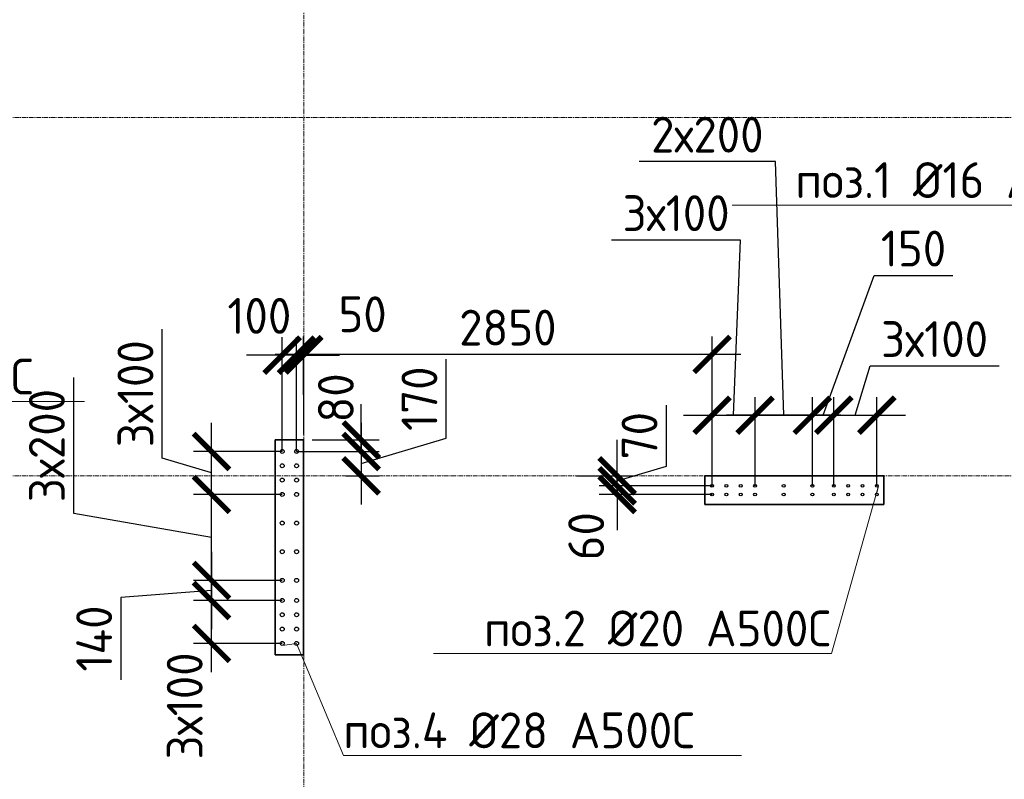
# Model space of a CAD drawing. Header units: millimetres. Extents: x 349531 to 1063351, y -131924 to 96186.
# Tile 218 of 230: x 1016627 to 1023499, y 39043 to 44345. Entities that reach past the tile are written whole.
import ezdxf
from ezdxf import colors
from ezdxf.entities.mleader import LeaderData, LeaderLine
from ezdxf.math import Vec2, Vec3

# ---------------------------------------------------------------- set-up
doc = ezdxf.new("R2010")
doc.units = ezdxf.units.MM
doc.linetypes.add('______5', pattern=[1100, 800, -100, 100, -100])
doc.linetypes.add('осевая', pattern=[50.8, 31.75, -6.35, 6.35, -6.35])
for name, color, linetype, lineweight in [('1 Стены', 3, 'Continuous', 30), ('Конструкции 0.5', 5, 'Continuous', 50), ('Оси', 40, '______5', 18), ('подоснова', 151, 'Continuous', 5), ('РАЗМЕРЫ', 1, 'Continuous', 9)]:
    doc.layers.add(name, color=color, linetype=linetype, lineweight=lineweight)
doc.layers.add('Колонна_ бетон', color=7, linetype='Continuous', lineweight=50, true_color=0xb4b496)
doc.styles.add('GOST-2.304_Type-B', font='GOST_Common.ttf')
doc.dimstyles.new('СПДС', dxfattribs={"dimscale": 100, "dimtxt": 2.5, "dimasz": 2.5, "dimexe": 1.25, "dimexo": 0, "dimtad": 1, "dimdec": 0, "dimtxsty": 'GOST-2.304_Type-B', "dimblk": 'ARCHTICK', "dimcen": 2.5, "dimdle": 2, "dimadec": 0, "dimazin": 2, "dimtfac": 0.75, "dimtdec": 0, "dimtmove": 1, "dimatfit": 3, "dimfxl": 1, "dimtolj": 1, "dimarcsym": 1})

# ---------------------------------------------------------------- blocks, each defined once
blk = doc.blocks.new('_None')
blk = doc.blocks.new('_ArchTick')
at = {"color": 0, "linetype": 'ByBlock', "const_width": 0.15}
blk.add_lwpolyline([(-0.5, -0.5), (0.5, 0.5)], dxfattribs=at)
blk = doc.blocks.new('*D176')
at = {"layer": 'DEFPOINTS', "color": 0, "transparency": 16777216}
for p in [(1021759.3, 41584.4), (1021459.3, 41091.4, -360), (1021759.3, 41091.4, -360)]:
    blk.add_point(p, dxfattribs=at)
at = {"layer": 'РАЗМЕРЫ', "color": 0, "lineweight": -2, "transparency": 16777216}
for p, q in [((1021658.7, 42807), (1020758.7, 42807)), ((1021609.3, 41584.4), (1021658.7, 42807)), ((1021459.3, 41091.4), (1021459.3, 41709.4)), ((1021759.3, 41091.4), (1021759.3, 41709.4)), ((1021259.3, 41584.4), (1021959.3, 41584.4))]:
    blk.add_line(p, q, dxfattribs=at)
at = {"layer": 'РАЗМЕРЫ', "color": 0, "lineweight": -2, "transparency": 16777216, "xscale": 250, "yscale": 250, "zscale": 250, "rotation": 180}
blk.add_blockref('_ArchTick', (1021459.3, 41584.4), dxfattribs=at)
at = {"layer": 'РАЗМЕРЫ', "color": 0, "lineweight": -2, "transparency": 16777216, "xscale": 250, "yscale": 250, "zscale": 250}
blk.add_blockref('_ArchTick', (1021759.3, 41584.4), dxfattribs=at)
at = {"layer": 'РАЗМЕРЫ', "color": 0, "transparency": 16777216, "insert": (1021208.7, 42994.5), "char_height": 250, "attachment_point": 5, "style": 'GOST-2.304_Type-B'}
blk.add_mtext('\\A1;3х100', dxfattribs=at)
blk = doc.blocks.new('*D177')
at = {"layer": 'DEFPOINTS', "color": 0, "transparency": 16777216}
for p in [(1022609.3, 41584.4), (1022309.3, 41091.4, -360), (1022609.3, 41091.4, -360)]:
    blk.add_point(p, dxfattribs=at)
at = {"layer": 'РАЗМЕРЫ', "color": 0, "lineweight": -2, "transparency": 16777216}
for p, q in [((1022459.3, 41584.4), (1022562.5, 41928.1)), ((1022562.5, 41928.1), (1023462.5, 41928.1)), ((1022309.3, 41091.4), (1022309.3, 41709.4)), ((1022609.3, 41091.4), (1022609.3, 41709.4)), ((1022109.3, 41584.4), (1022809.3, 41584.4))]:
    blk.add_line(p, q, dxfattribs=at)
at = {"layer": 'РАЗМЕРЫ', "color": 0, "lineweight": -2, "transparency": 16777216, "xscale": 250, "yscale": 250, "zscale": 250, "rotation": 180}
blk.add_blockref('_ArchTick', (1022309.3, 41584.4), dxfattribs=at)
at = {"layer": 'РАЗМЕРЫ', "color": 0, "lineweight": -2, "transparency": 16777216, "xscale": 250, "yscale": 250, "zscale": 250}
blk.add_blockref('_ArchTick', (1022609.3, 41584.4), dxfattribs=at)
at = {"layer": 'РАЗМЕРЫ', "color": 0, "transparency": 16777216, "insert": (1023012.5, 42115.6), "char_height": 250, "attachment_point": 5, "style": 'GOST-2.304_Type-B'}
blk.add_mtext('\\A1;3х100', dxfattribs=at)
blk = doc.blocks.new('*D178')
at = {"layer": 'DEFPOINTS', "color": 0, "transparency": 16777216}
for p in [(1021759.3, 41584.4), (1021759.3, 41091.4, -360), (1022159.3, 41091.4, -360)]:
    blk.add_point(p, dxfattribs=at)
at = {"layer": 'РАЗМЕРЫ', "color": 0, "lineweight": -2, "transparency": 16777216}
for p, q in [((1021901.3, 43355.1), (1020951.3, 43355.1)), ((1021959.3, 41584.4), (1021901.3, 43355.1)), ((1021759.3, 41091.4), (1021759.3, 41709.4)), ((1022159.3, 41091.4), (1022159.3, 41709.4)), ((1022359.3, 41584.4), (1021559.3, 41584.4))]:
    blk.add_line(p, q, dxfattribs=at)
at = {"layer": 'РАЗМЕРЫ', "color": 0, "lineweight": -2, "transparency": 16777216, "xscale": 250, "yscale": 250, "zscale": 250, "rotation": 180}
blk.add_blockref('_ArchTick', (1021759.3, 41584.4), dxfattribs=at)
at = {"layer": 'РАЗМЕРЫ', "color": 0, "lineweight": -2, "transparency": 16777216, "xscale": 250, "yscale": 250, "zscale": 250}
blk.add_blockref('_ArchTick', (1022159.3, 41584.4), dxfattribs=at)
at = {"layer": 'РАЗМЕРЫ', "color": 0, "transparency": 16777216, "insert": (1021426.3, 43542.6), "char_height": 250, "attachment_point": 5, "style": 'GOST-2.304_Type-B'}
blk.add_mtext('\\A1;2х200', dxfattribs=at)
blk = doc.blocks.new('*D174')
at = {"layer": 'DEFPOINTS', "color": 0, "transparency": 16777216}
for p in [(1022309.3, 41584.4), (1022159.3, 41091.4, -360), (1022309.3, 41091.4)]:
    blk.add_point(p, dxfattribs=at)
at = {"layer": 'РАЗМЕРЫ', "color": 0, "lineweight": -2, "transparency": 16777216}
for p, q in [((1022234.3, 41584.4), (1022590.4, 42559.9)), ((1022590.4, 42559.9), (1023140.4, 42559.9)), ((1022159.3, 41091.4), (1022159.3, 41709.4)), ((1022309.3, 41091.4), (1022309.3, 41709.4)), ((1021959.3, 41584.4), (1022509.3, 41584.4))]:
    blk.add_line(p, q, dxfattribs=at)
at = {"layer": 'РАЗМЕРЫ', "color": 0, "lineweight": -2, "transparency": 16777216, "xscale": 250, "yscale": 250, "zscale": 250, "rotation": 180}
blk.add_blockref('_ArchTick', (1022159.3, 41584.4), dxfattribs=at)
at = {"layer": 'РАЗМЕРЫ', "color": 0, "lineweight": -2, "transparency": 16777216, "xscale": 250, "yscale": 250, "zscale": 250}
blk.add_blockref('_ArchTick', (1022309.3, 41584.4), dxfattribs=at)
at = {"layer": 'РАЗМЕРЫ', "color": 0, "transparency": 16777216, "insert": (1022865.4, 42747.4), "char_height": 250, "attachment_point": 5, "style": 'GOST-2.304_Type-B'}
blk.add_mtext('\\A1;150', dxfattribs=at)
blk = doc.blocks.new('*D175')
at = {"layer": 'DEFPOINTS', "color": 0, "transparency": 16777216}
for p in [(1020797.1, 41091.4), (1021459.3, 41091.4), (1021459.3, 41031)]:
    blk.add_point(p, dxfattribs=at)
at = {"layer": 'РАЗМЕРЫ', "color": 0, "lineweight": -2, "transparency": 16777216}
for p, q in [((1020797.1, 41091.4), (1020797.1, 41341.4)), ((1021459.3, 41091.4), (1020672.1, 41091.4)), ((1021459.3, 41031), (1020672.1, 41031)), ((1020797.1, 41031), (1020797.1, 41091.4)), ((1020797.1, 41031), (1020797.1, 40781))]:
    blk.add_line(p, q, dxfattribs=at)
at = {"layer": 'РАЗМЕРЫ', "color": 0, "lineweight": -2, "transparency": 16777216, "xscale": 250, "yscale": 250, "zscale": 250}
for p, rotation in [((1020797.1, 41091.4), 270), ((1020797.1, 41031), 90)]:
    blk.add_blockref('_ArchTick', p, dxfattribs=dict(at, rotation=rotation))
at = {"layer": 'РАЗМЕРЫ', "color": 0, "transparency": 16777216, "insert": (1020580.9, 40739.8), "char_height": 250, "attachment_point": 5, "rotation": 90, "style": 'GOST-2.304_Type-B'}
blk.add_mtext('\\A1;60', dxfattribs=at)
blk = doc.blocks.new('*D179')
at = {"layer": 'DEFPOINTS', "color": 0, "transparency": 16777216}
for p in [(1020513.3, 41161.4), (1020797.1, 41161.4), (1021459.3, 41091.4, 360)]:
    blk.add_point(p, dxfattribs=at)
at = {"layer": 'РАЗМЕРЫ', "color": 0, "lineweight": -2, "transparency": 16777216}
for p, q in [((1021140.8, 41229.5), (1021140.8, 41653.4)), ((1020797.1, 41161.4), (1020797.1, 41411.4)), ((1020797.1, 41126.4), (1021140.8, 41229.5)), ((1020513.3, 41161.4), (1020922.1, 41161.4)), ((1020797.1, 41091.4), (1020797.1, 41161.4)), ((1020797.1, 41091.4), (1020797.1, 41161.4)), ((1021459.3, 41091.4), (1020672.1, 41091.4)), ((1020797.1, 41091.4), (1020797.1, 40841.4))]:
    blk.add_line(p, q, dxfattribs=at)
at = {"layer": 'РАЗМЕРЫ', "color": 0, "lineweight": -2, "transparency": 16777216, "xscale": 250, "yscale": 250, "zscale": 250}
for p, rotation in [((1020797.1, 41161.4), 270), ((1020797.1, 41091.4), 90)]:
    blk.add_blockref('_ArchTick', p, dxfattribs=dict(at, rotation=rotation))
at = {"layer": 'РАЗМЕРЫ', "color": 0, "transparency": 16777216, "insert": (1020953.3, 41441.4), "char_height": 250, "attachment_point": 5, "rotation": 90, "style": 'GOST-2.304_Type-B'}
blk.add_mtext('\\A1;70', dxfattribs=at)
blk = doc.blocks.new('*D180')
at = {"layer": 'DEFPOINTS', "color": 0, "transparency": 16777216}
for p in [(1018609.2, 42008.2), (1018609.2, 41726.2), (1021459.3, 41091.4)]:
    blk.add_point(p, dxfattribs=at)
at = {"layer": 'РАЗМЕРЫ', "color": 0, "lineweight": -2, "transparency": 16777216}
for p, q in [((1018609.2, 41726.2), (1018609.2, 42133.2)), ((1021459.3, 41091.4), (1021459.3, 42133.2)), ((1021659.3, 42008.2), (1018409.2, 42008.2))]:
    blk.add_line(p, q, dxfattribs=at)
at = {"layer": 'РАЗМЕРЫ', "color": 0, "lineweight": -2, "transparency": 16777216, "xscale": 250, "yscale": 250, "zscale": 250, "rotation": 180}
blk.add_blockref('_ArchTick', (1018609.2, 42008.2), dxfattribs=at)
at = {"layer": 'РАЗМЕРЫ', "color": 0, "lineweight": -2, "transparency": 16777216, "xscale": 250, "yscale": 250, "zscale": 250}
blk.add_blockref('_ArchTick', (1021459.3, 42008.2), dxfattribs=at)
at = {"layer": 'РАЗМЕРЫ', "color": 0, "transparency": 16777216, "insert": (1020034.3, 42195.7), "char_height": 250, "attachment_point": 5, "style": 'GOST-2.304_Type-B'}
blk.add_mtext('\\A1;2850', dxfattribs=at)
blk = doc.blocks.new('*D416')
at = {"layer": 'DEFPOINTS', "color": 0, "transparency": 16777216}
for p in [(1017966.5, 40291.3), (1018459.5, 40291.3, -360), (1018459.5, 39991.3, -360)]:
    blk.add_point(p, dxfattribs=at)
at = {"layer": 'РАЗМЕРЫ', "color": 0, "lineweight": -2, "transparency": 16777216}
for p, q in [((1017966.5, 39791.3), (1017966.5, 40491.3)), ((1018459.5, 40291.3), (1017841.5, 40291.3)), ((1018459.5, 39991.3), (1017841.5, 39991.3))]:
    blk.add_line(p, q, dxfattribs=at)
at = {"layer": 'РАЗМЕРЫ', "color": 0, "lineweight": -2, "transparency": 16777216, "xscale": 250, "yscale": 250, "zscale": 250}
for p, rotation in [((1017966.5, 40291.3), 90), ((1017966.5, 39991.3), 270)]:
    blk.add_blockref('_ArchTick', p, dxfattribs=dict(at, rotation=rotation))
at = {"layer": 'РАЗМЕРЫ', "color": 0, "transparency": 16777216, "insert": (1017779, 39555.3), "char_height": 250, "attachment_point": 5, "rotation": 90, "style": 'GOST-2.304_Type-B'}
blk.add_mtext('\\A1;3х100', dxfattribs=at)
blk = doc.blocks.new('*D417')
at = {"layer": 'DEFPOINTS', "color": 0, "transparency": 16777216}
for p in [(1017966.5, 41331.3), (1018459.5, 41331.3, -360), (1018459.5, 41031.3, -360)]:
    blk.add_point(p, dxfattribs=at)
at = {"layer": 'РАЗМЕРЫ', "color": 0, "lineweight": -2, "transparency": 16777216}
for p, q in [((1017622.7, 41284.5), (1017622.7, 42184.5)), ((1017966.5, 40831.3), (1017966.5, 41531.3)), ((1018459.5, 41331.3), (1017841.5, 41331.3)), ((1017966.5, 41181.3), (1017622.7, 41284.5)), ((1018459.5, 41031.3), (1017841.5, 41031.3))]:
    blk.add_line(p, q, dxfattribs=at)
at = {"layer": 'РАЗМЕРЫ', "color": 0, "lineweight": -2, "transparency": 16777216, "xscale": 250, "yscale": 250, "zscale": 250}
for p, rotation in [((1017966.5, 41331.3), 90), ((1017966.5, 41031.3), 270)]:
    blk.add_blockref('_ArchTick', p, dxfattribs=dict(at, rotation=rotation))
at = {"layer": 'РАЗМЕРЫ', "color": 0, "transparency": 16777216, "insert": (1017435.2, 41734.5), "char_height": 250, "attachment_point": 5, "rotation": 90, "style": 'GOST-2.304_Type-B'}
blk.add_mtext('\\A1;3х100', dxfattribs=at)
blk = doc.blocks.new('*D414')
at = {"layer": 'DEFPOINTS', "color": 0, "transparency": 16777216}
for p in [(1018559.8, 42003.6), (1018609.3, 41449.6), (1018559.8, 41361.3)]:
    blk.add_point(p, dxfattribs=at)
at = {"layer": 'РАЗМЕРЫ', "color": 0, "lineweight": -2, "transparency": 16777216}
for p, q in [((1018559.8, 41361.3), (1018559.8, 42128.6)), ((1018609.3, 41449.6), (1018609.3, 42128.6)), ((1018559.8, 42003.6), (1018309.8, 42003.6)), ((1018609.3, 42003.6), (1018559.8, 42003.6)), ((1018609.3, 42003.6), (1018859.3, 42003.6))]:
    blk.add_line(p, q, dxfattribs=at)
at = {"layer": 'РАЗМЕРЫ', "color": 0, "lineweight": -2, "transparency": 16777216, "xscale": 250, "yscale": 250, "zscale": 250}
blk.add_blockref('_ArchTick', (1018559.8, 42003.6), dxfattribs=at)
at = {"layer": 'РАЗМЕРЫ', "color": 0, "lineweight": -2, "transparency": 16777216, "xscale": 250, "yscale": 250, "zscale": 250, "rotation": 180}
blk.add_blockref('_ArchTick', (1018609.3, 42003.6), dxfattribs=at)
at = {"layer": 'РАЗМЕРЫ', "color": 0, "transparency": 16777216, "insert": (1019020.3, 42288.8), "char_height": 250, "attachment_point": 5, "style": 'GOST-2.304_Type-B'}
blk.add_mtext('\\A1;50', dxfattribs=at)
blk = doc.blocks.new('*D418')
at = {"layer": 'DEFPOINTS', "color": 0, "transparency": 16777216}
for p in [(1018668.1, 41411.4), (1019011, 41411.4), (1018559.8, 41331.3)]:
    blk.add_point(p, dxfattribs=at)
at = {"layer": 'РАЗМЕРЫ', "color": 0, "lineweight": -2, "transparency": 16777216}
for p, q in [((1019011, 41411.4), (1019011, 41661.4)), ((1018668.1, 41411.4), (1019136, 41411.4)), ((1019011, 41331.3), (1019011, 41411.4)), ((1018559.8, 41331.3), (1019136, 41331.3)), ((1019011, 41331.3), (1019011, 41081.3))]:
    blk.add_line(p, q, dxfattribs=at)
at = {"layer": 'РАЗМЕРЫ', "color": 0, "lineweight": -2, "transparency": 16777216, "xscale": 250, "yscale": 250, "zscale": 250}
for p, rotation in [((1019011, 41411.4), 270), ((1019011, 41331.3), 90)]:
    blk.add_blockref('_ArchTick', p, dxfattribs=dict(at, rotation=rotation))
at = {"layer": 'РАЗМЕРЫ', "color": 0, "transparency": 16777216, "insert": (1018833.9, 41704.9), "char_height": 250, "attachment_point": 5, "rotation": 90, "style": 'GOST-2.304_Type-B'}
blk.add_mtext('\\A1;80', dxfattribs=at)
blk = doc.blocks.new('*D415')
at = {"layer": 'DEFPOINTS', "color": 0, "transparency": 16777216}
for p in [(1018459.5, 42003.6), (1018459.5, 41331.3), (1018559.8, 41331.3, -360)]:
    blk.add_point(p, dxfattribs=at)
at = {"layer": 'РАЗМЕРЫ', "color": 0, "lineweight": -2, "transparency": 16777216}
for p, q in [((1018459.5, 41331.3), (1018459.5, 42128.6)), ((1018559.8, 41331.3), (1018559.8, 42128.6)), ((1018459.5, 42003.6), (1018209.5, 42003.6)), ((1018559.8, 42003.6), (1018459.5, 42003.6)), ((1018559.8, 42003.6), (1018809.8, 42003.6))]:
    blk.add_line(p, q, dxfattribs=at)
at = {"layer": 'РАЗМЕРЫ', "color": 0, "lineweight": -2, "transparency": 16777216, "xscale": 250, "yscale": 250, "zscale": 250}
blk.add_blockref('_ArchTick', (1018459.5, 42003.6), dxfattribs=at)
at = {"layer": 'РАЗМЕРЫ', "color": 0, "lineweight": -2, "transparency": 16777216, "xscale": 250, "yscale": 250, "zscale": 250, "rotation": 180}
blk.add_blockref('_ArchTick', (1018559.8, 42003.6), dxfattribs=at)
at = {"layer": 'РАЗМЕРЫ', "color": 0, "transparency": 16777216, "insert": (1018300, 42277.6), "char_height": 250, "attachment_point": 5, "style": 'GOST-2.304_Type-B'}
blk.add_mtext('\\A1;100', dxfattribs=at)
blk = doc.blocks.new('*D412')
at = {"layer": 'DEFPOINTS', "color": 0, "transparency": 16777216}
for p in [(1017966.5, 41031.3), (1018409.5, 41031.3), (1018459.5, 40431.3, -360)]:
    blk.add_point(p, dxfattribs=at)
at = {"layer": 'РАЗМЕРЫ', "color": 0, "lineweight": -2, "transparency": 16777216}
for p, q in [((1017004.5, 40897.6), (1017004.5, 41847.6)), ((1017966.5, 40231.3), (1017966.5, 41231.3)), ((1018409.5, 41031.3), (1017841.5, 41031.3)), ((1017966.5, 40731.3), (1017004.5, 40897.6)), ((1018459.5, 40431.3), (1017841.5, 40431.3))]:
    blk.add_line(p, q, dxfattribs=at)
at = {"layer": 'РАЗМЕРЫ', "color": 0, "lineweight": -2, "transparency": 16777216, "xscale": 250, "yscale": 250, "zscale": 250}
for p, rotation in [((1017966.5, 41031.3), 90), ((1017966.5, 40431.3), 270)]:
    blk.add_blockref('_ArchTick', p, dxfattribs=dict(at, rotation=rotation))
at = {"layer": 'РАЗМЕРЫ', "color": 0, "transparency": 16777216, "insert": (1016817, 41372.6), "char_height": 250, "attachment_point": 5, "rotation": 90, "style": 'GOST-2.304_Type-B'}
blk.add_mtext('\\A1;3х200', dxfattribs=at)
blk = doc.blocks.new('*D413')
at = {"layer": 'DEFPOINTS', "color": 0, "transparency": 16777216}
for p in [(1018298.6, 40431.3), (1017966.5, 40291.3), (1018298.6, 40291.3)]:
    blk.add_point(p, dxfattribs=at)
at = {"layer": 'РАЗМЕРЫ', "color": 0, "lineweight": -2, "transparency": 16777216}
for p, q in [((1017966.5, 40631.3), (1017966.5, 40091.3)), ((1018298.6, 40431.3), (1017841.5, 40431.3)), ((1017966.5, 40361.3), (1017334.4, 40312.7)), ((1017334.4, 40312.7), (1017334.4, 39737.7)), ((1018298.6, 40291.3), (1017841.5, 40291.3))]:
    blk.add_line(p, q, dxfattribs=at)
at = {"layer": 'РАЗМЕРЫ', "color": 0, "lineweight": -2, "transparency": 16777216, "xscale": 250, "yscale": 250, "zscale": 250}
for p, rotation in [((1017966.5, 40431.3), 90), ((1017966.5, 40291.3), 270)]:
    blk.add_blockref('_ArchTick', p, dxfattribs=dict(at, rotation=rotation))
at = {"layer": 'РАЗМЕРЫ', "color": 0, "transparency": 16777216, "insert": (1017146.9, 40025.2), "char_height": 250, "attachment_point": 5, "rotation": 90, "style": 'GOST-2.304_Type-B'}
blk.add_mtext('\\A1;140', dxfattribs=at)
blk = doc.blocks.new('*D419')
at = {"layer": 'DEFPOINTS', "color": 0, "transparency": 16777216}
for p in [(1018559.8, 41331.3, -360), (1018904.2, 41161.4), (1019011, 41161.4)]:
    blk.add_point(p, dxfattribs=at)
at = {"layer": 'РАЗМЕРЫ', "color": 0, "lineweight": -2, "transparency": 16777216}
for p, q in [((1019604.7, 41424.5), (1019604.7, 41974.5)), ((1019011, 41531.3), (1019011, 40961.4)), ((1019011, 41246.4), (1019604.7, 41424.5)), ((1018559.8, 41331.3), (1019136, 41331.3)), ((1018904.2, 41161.4), (1019136, 41161.4))]:
    blk.add_line(p, q, dxfattribs=at)
at = {"layer": 'РАЗМЕРЫ', "color": 0, "lineweight": -2, "transparency": 16777216, "xscale": 250, "yscale": 250, "zscale": 250}
for p, rotation in [((1019011, 41331.3), 90), ((1019011, 41161.4), 270)]:
    blk.add_blockref('_ArchTick', p, dxfattribs=dict(at, rotation=rotation))
at = {"layer": 'РАЗМЕРЫ', "color": 0, "transparency": 16777216, "insert": (1019417.2, 41699.5), "char_height": 250, "attachment_point": 5, "rotation": 90, "style": 'GOST-2.304_Type-B'}
blk.add_mtext('\\A1;170', dxfattribs=at)
blk = doc.blocks.new('оси2')
at = {"layer": 'Оси', "color": 16, "linetype": 'осевая', "lineweight": 0, "transparency": 33554687}
for p, q in [((1024245.5, 5465.4), (1024245.5, -20739.3)), ((979200, -7292.9), (1032582.1, -7292.9)), ((979200, -9792.9), (1032582.1, -9792.9))]:
    blk.add_line(p, q, dxfattribs=at)
blk = doc.blocks.new('стены техподполья')
at = {"layer": 'Колонна_ бетон', "color": 180, "linetype": 'Continuous', "lineweight": 35, "transparency": 33554687}
for p, q in [((497535.8, -11893.6), (497335.8, -11893.6)), ((497335.8, -11893.6), (497335.8, -11893.6)), ((497335.8, -13393.6), (497335.8, -11893.6)), ((497535.8, -11893.6), (497535.8, -11893.6)), ((497535.8, -11893.6), (497535.8, -13393.6)), ((500335.8, -12343.6), (500335.8, -12143.6)), ((500335.8, -12143.6), (500335.8, -12143.6)), ((500335.8, -12143.6), (501585.8, -12143.6)), ((501585.8, -12143.6), (501585.8, -12343.6)), ((501585.8, -12143.6), (501585.8, -12143.6)), ((500335.8, -12343.6), (500335.8, -12343.6)), ((501585.8, -12343.6), (500335.8, -12343.6)), ((501585.8, -12343.6), (501585.8, -12343.6)), ((497335.8, -13393.6), (497535.8, -13393.6)), ((497335.8, -13393.6), (497335.8, -13393.6)), ((497535.8, -13393.6), (497535.8, -13393.6))]:
    blk.add_line(p, q, dxfattribs=at)

msp = doc.modelspace()

# ---------------------------------------------------------------- linework, layer by layer
at = {"layer": '1 Стены', "color": 252, "lineweight": 0, "true_color": 0x939598}
for p, q in [((1018609.3, 41411.4, -360), (1018409.3, 41411.4, -360)), ((1018409.3, 41411.4, -360), (1018409.3, 39911.4, -360)), ((1018609.3, 41411.4, -360), (1018409.3, 41411.4, -360)), ((1018609.3, 41411.4, -720), (1018409.5, 41411.4, -720)), ((1018409.5, 41411.4, -720), (1018409.5, 39911.4, -720)), ((1018609.3, 41411.4, -720), (1018409.5, 41411.4, -720)), ((1018609.3, 39911.4, -360), (1018609.3, 41411.4, -360)), ((1018609.3, 39911.4, -720), (1018609.3, 41411.4, -720)), ((1018409.5, 41161.4, -1080), (1018409.5, 39911.4, -1080)), ((1018609.5, 39911.4, -1080), (1018609.5, 41161.4, -1080)), ((1021409.3, 40961.4), (1021409.3, 41161.4)), ((1021409.3, 41161.4), (1022659.3, 41161.4)), ((1021409.3, 41161.4), (1022659.3, 41161.4)), ((1022659.3, 41161.4), (1022659.3, 40961.4)), ((1022659.3, 40961.4), (1021409.3, 40961.4)), ((1022659.3, 40961.4), (1021409.3, 40961.4)), ((1018409.3, 39911.4, -360), (1018609.3, 39911.4, -360)), ((1018409.3, 39911.4, -360), (1018609.3, 39911.4, -360)), ((1018409.5, 39911.4, -1080), (1018609.5, 39911.4, -1080)), ((1018609.5, 39911.4, -720), (1018409.5, 39911.4, -720)), ((1018609.5, 39911.4, -720), (1018409.5, 39911.4, -720)), ((1018409.5, 39911.4, -1080), (1018609.5, 39911.4, -1080)), ((1018609.5, 39911.4, -720), (1018409.5, 39911.4, -720)), ((1018609.5, 39911.4, -720), (1018409.5, 39911.4, -720)), ((1018609.5, 39911.4, -720), (1018409.5, 39911.4, -720)), ((1018609.5, 39911.4, -720), (1018409.5, 39911.4, -720)), ((1018609.5, 39911.3, -720), (1018409.5, 39911.3, -720))]:
    msp.add_line(p, q, dxfattribs=at)
at = {"layer": 'РАЗМЕРЫ', "color": 5, "linetype": 'Continuous', "lineweight": 30}
for centre in [(1018459.5, 41331.3, -360), (1018559.8, 41331.3, -360), (1018459.5, 41231.3, -360), (1018559.8, 41231.3, -360), (1018459.5, 41131.3, -360), (1018559.8, 41131.3, -360), (1018459.5, 41031.3, -360), (1018559.8, 41031.3, -360), (1018459.5, 40831.3, -360), (1018559.8, 40831.3, -360), (1018459.5, 40631.3, -360), (1018559.8, 40631.3, -360), (1018459.5, 40431.3, -360), (1018559.8, 40431.3, -360), (1018459.5, 40291.3, -360), (1018559.8, 40291.3, -360), (1018459.5, 40191.3, -360), (1018559.8, 40191.3, -360), (1018459.5, 40091.3, -360), (1018559.8, 40091.3, -360), (1018459.5, 39991.3, -360), (1018559.8, 39991.3, -360)]:
    msp.add_circle(centre, 14, dxfattribs=at)
at = {"layer": 'РАЗМЕРЫ', "color": 6, "linetype": 'Continuous', "lineweight": 30}
for centre in [(1021459.3, 41091.4), (1021559.3, 41091.4), (1021659.3, 41091.4), (1021759.3, 41091.4), (1021959.3, 41091.4), (1022159.3, 41091.4), (1022309.3, 41091.4), (1022409.3, 41091.4), (1022509.3, 41091.4), (1022609.3, 41091.4), (1021459.3, 41031), (1021559.3, 41031), (1021659.3, 41031), (1021759.3, 41031), (1021959.3, 41031), (1022159.3, 41031), (1022309.3, 41031), (1022409.3, 41031), (1022509.3, 41031), (1022609.3, 41031)]:
    msp.add_circle(centre, 10, dxfattribs=at)

# ---------------------------------------------------------------- block references
at = {"layer": 'Конструкции 0.5'}
msp.add_blockref('стены техподполья', (521073.4, 53304.9, 360), dxfattribs=at)
at = {"layer": 'РАЗМЕРЫ'}
msp.add_blockref('оси2', (-5636.2, 50954.2, -360), dxfattribs=at)

# ---------------------------------------------------------------- dimensions: what is measured, and where the dimension line sits
for p1, text, picture, middle in [((1022159.3, 41091.4), '2х200', '*D178', (1021838.8, 43355.1, 360)), ((1021459.3, 41091.4), '3х100', '*D176', (1021596.2, 42807, 360))]:
    dim = msp.add_linear_dim(base=(1021759.3, 41584.4, 360), p1=p1, p2=(1021759.3, 41091.4), text=text, dimstyle='СПДС', dxfattribs=at)
    dim.commit()
    dim.dimension.update_dxf_attribs({"geometry": picture, "text_midpoint": middle, "dimtype": 160})
for base, p1, p2, picture, middle in [((1022309.3, 41584.4, 360), (1022159.3, 41091.4), (1022309.3, 41091.4, 360), '*D174', (1022652.9, 42559.9, 360)), ((1018459.5, 42003.6), (1018559.8, 41331.3, -360), (1018459.5, 41331.3), '*D415', (1018300, 42090.1)), ((1018559.8383, 42003.5565), (1018609.3442, 41449.6339), (1018559.8383, 41361.3491), '*D414', (1019020.2565, 42101.2652))]:
    dim = msp.add_linear_dim(base=base, p1=p1, p2=p2, dimstyle='СПДС', dxfattribs=at)
    dim.commit()
    dim.dimension.update_dxf_attribs({"geometry": picture, "text_midpoint": middle, "dimtype": 160})
dim = msp.add_linear_dim(base=(1018609.2, 42008.2), p1=(1021459.3, 41091.4), p2=(1018609.2, 41726.2), dimstyle='СПДС', dxfattribs=at)
dim.commit()
dim.dimension.update_dxf_attribs({"geometry": '*D180', "text_midpoint": (1020034.3, 42195.7)})
dim = msp.add_linear_dim(base=(1022609.3, 41584.4, 360), p1=(1022309.3, 41091.4), p2=(1022609.3, 41091.4), text='3х100', dimstyle='СПДС', dxfattribs=at)
dim.commit()
dim.dimension.update_dxf_attribs({"geometry": '*D177', "text_midpoint": (1022625, 42115.6, 360)})
dim = msp.add_linear_dim(base=(1017966.5, 41331.3), p1=(1018459.5, 41031.3, -360), p2=(1018459.5, 41331.3, -360), angle=90, text='3х100', dimstyle='СПДС', dxfattribs=at)
dim.commit()
dim.dimension.update_dxf_attribs({"geometry": '*D417', "text_midpoint": (1017435.2, 41347)})
for base, p1, p2, picture, middle in [((1019011, 41161.4), (1018559.8, 41331.3, -360), (1018904.2, 41161.4), '*D419', (1019417.2, 41487)), ((1020797.1, 41161.4), (1021459.3, 41091.4, 360), (1020513.3, 41161.4), '*D179', (1020953.3, 41292))]:
    dim = msp.add_linear_dim(base=base, p1=p1, p2=p2, angle=90, dimstyle='СПДС', dxfattribs=at)
    dim.commit()
    dim.dimension.update_dxf_attribs({"geometry": picture, "text_midpoint": middle})
for base, p1, p2, picture, middle in [((1019011, 41411.4, -360), (1018559.8, 41331.3, -360), (1018668.1, 41411.4, -360), '*D418', (1019021.4, 41704.9, -360)), ((1020797.1, 41091.4, 360), (1021459.3, 41031, 360), (1021459.3, 41091.4, 360), '*D175', (1020768.4, 40739.8, 360)), ((1017966.5, 40291.3), (1018298.6, 40431.3), (1018298.6, 40291.3), '*D413', (1017334.4, 40250.2))]:
    dim = msp.add_linear_dim(base=base, p1=p1, p2=p2, angle=90, dimstyle='СПДС', dxfattribs=at)
    dim.commit()
    dim.dimension.update_dxf_attribs({"geometry": picture, "text_midpoint": middle, "dimtype": 160})
for base, p1, p2, text, picture, middle in [((1017966.5, 41031.3), (1018459.5, 40431.3, -360), (1018409.5, 41031.3), '3х200', '*D412', (1017004.5, 40960.1)), ((1017966.5, 40291.3), (1018459.5, 39991.3, -360), (1018459.5, 40291.3, -360), '3х100', '*D416', (1017966.5, 39555.3))]:
    dim = msp.add_linear_dim(base=base, p1=p1, p2=p2, angle=90, text=text, dimstyle='СПДС', dxfattribs=at)
    dim.commit()
    dim.dimension.update_dxf_attribs({"geometry": picture, "text_midpoint": middle, "dimtype": 160})

# ---------------------------------------------------------------- leaders
at = {"layer": 'подоснова', "color": 4, "ltscale": 0.3}
ml = msp.add_multileader_mtext('Standard', dxfattribs=at)
ml.set_content('{\\C2;поз.1 %%C16 А500С }', color=4, style='GOST-2.304_Type-B')
ml.set_leader_properties(color=256, linetype='ByLayer', lineweight=15)
ml.set_arrow_properties(name='NONE')
ml.build(insert=Vec2(0, 0))
ml.multileader.update_dxf_attribs({"text_left_attachment_type": 6, "text_right_attachment_type": 6, "dogleg_length": 0.1, "arrow_head_size": 18})
ctx = ml.context
ctx.base_point, ctx.char_height, ctx.arrow_head_size, ctx.landing_gap_size, ctx.plane_origin = Vec3(1022051.7, 43050.4), 250, 18, 20, Vec3(1029209.6, 43434.8)
ctx.left_attachment, ctx.right_attachment, ctx.text_align_type = 6, 6, 1
notes = []
notes.append((ctx, [(0, (1, 1, 0), (1024375.6, 43050.4), (-1, 0), 0.1, [(0, [(1024832.9, 41548.6)], 0, [])])]))
ctx.mtext.insert, ctx.mtext.width, ctx.mtext.alignment, ctx.mtext.flow_direction = Vec3(1023213.6, 43350.4), 4075.871, 2, 5
ml = msp.add_multileader_mtext('Standard', dxfattribs=at)
ml.set_content('{\\C2;поз.2 %%C20 А500С }', color=4, style='GOST-2.304_Type-B')
ml.set_leader_properties(color=256, linetype='ByLayer', lineweight=15)
ml.set_arrow_properties(name='NONE')
ml.build(insert=Vec2(0, 0))
ml.multileader.update_dxf_attribs({"text_left_attachment_type": 6, "text_right_attachment_type": 6, "dogleg_length": 0.1, "arrow_head_size": 18})
ctx = ml.context
ctx.base_point, ctx.char_height, ctx.arrow_head_size, ctx.landing_gap_size, ctx.plane_origin = Vec3(1014302.9, 41679.1, 360), 250, 18, 20, Vec3(1014649.3, 37745, 360)
ctx.left_attachment, ctx.right_attachment, ctx.text_align_type = 6, 6, 1
notes.append((ctx, [(1, (1, 1, 0), (1014302.8, 41679.1, 360), (1, 0), 0.1, [(1, [(1013717, 42991.4, 360), (1013717, 42931, 360)], 0, [])])]))
ctx.mtext.insert, ctx.mtext.width, ctx.mtext.alignment, ctx.mtext.flow_direction = Vec3(1015514.8, 41979.1, 360), 4075.871, 2, 5
ml = msp.add_multileader_mtext('Standard', dxfattribs=at)
ml.set_content('{\\C2;поз.2 %%C20 А500С }', color=4, style='GOST-2.304_Type-B')
ml.set_leader_properties(color=256, linetype='ByLayer', lineweight=15)
ml.set_arrow_properties(name='NONE')
ml.build(insert=Vec2(0, 0))
ml.multileader.update_dxf_attribs({"text_left_attachment_type": 6, "text_right_attachment_type": 6, "dogleg_length": 0.1, "arrow_head_size": 18})
ctx = ml.context
ctx.base_point, ctx.char_height, ctx.arrow_head_size, ctx.landing_gap_size, ctx.plane_origin = Vec3(1019868.1, 39921, 360), 250, 18, 20, Vec3(1027795.6, 40346.6, 360)
ctx.left_attachment, ctx.right_attachment, ctx.text_align_type = 6, 6, 1
notes.append((ctx, [(0, (1, 1, 0), (1022291.9, 39921, 360), (-1, 0), 0.1, [(1, [(1022609.3, 41043.5, 360), (1022621.8, 41091.9, 360)], 0, [])])]))
ctx.mtext.insert, ctx.mtext.width, ctx.mtext.alignment, ctx.mtext.flow_direction = Vec3(1021079.9, 40221, 360), 4075.871, 2, 5
ml = msp.add_multileader_mtext('Standard', dxfattribs=at)
ml.set_content('{\\C2;поз.4 %%C28 А500С }', color=4, style='GOST-2.304_Type-B')
ml.set_leader_properties(color=256, linetype='ByLayer', lineweight=15)
ml.set_arrow_properties(name='NONE')
ml.build(insert=Vec2(0, 0))
ml.multileader.update_dxf_attribs({"text_left_attachment_type": 6, "text_right_attachment_type": 6, "dogleg_length": 0.1, "arrow_head_size": 18})
ctx = ml.context
ctx.base_point, ctx.char_height, ctx.arrow_head_size, ctx.landing_gap_size, ctx.plane_origin = Vec3(1018888.5, 39209.7, -360), 250, 18, 20, Vec3(1023713.3, 39204.1, -360)
ctx.left_attachment, ctx.right_attachment, ctx.text_align_type = 6, 6, 1
notes.append((ctx, [(1, (1, 1, 0), (1018888.4, 39209.7, -360), (1, 0), 0.1, [(1, [(1018461.6, 39977.6, -360), (1018559.5, 39991.3, -360)], 0, [])])]))
ctx.mtext.insert, ctx.mtext.width, ctx.mtext.alignment, ctx.mtext.flow_direction = Vec3(1020112.9, 39509.7, -360), 4075.871, 2, 5
for ctx, leaders in notes:
    for number, flags, end, landing, length, lines in leaders:
        leader = LeaderData()
        leader.index, (leader.has_last_leader_line, leader.has_dogleg_vector, leader.attachment_direction) = number, flags
        leader.last_leader_point, leader.dogleg_vector, leader.dogleg_length = Vec3(end), Vec3(landing), length
        for number, points, colour, breaks in lines:
            line = LeaderLine()
            line.index, line.vertices, line.color, line.breaks = number, Vec3.list(points), colors.encode_raw_color(colour), breaks
            leader.lines.append(line)
        ctx.leaders.append(leader)

doc.saveas('drawing.dxf')
